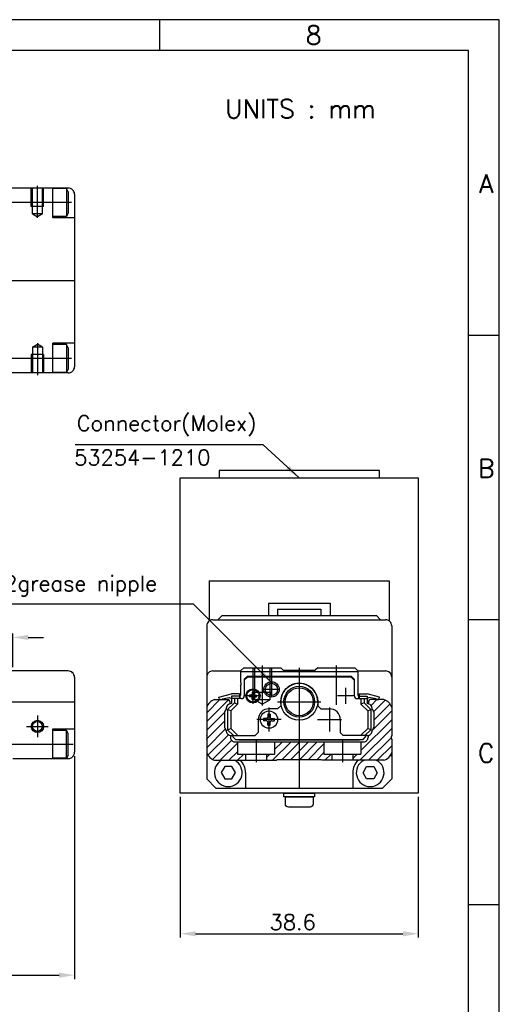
# Model space of a CAD drawing. Extents: x -129 to 281, y -129 to 158.
# Tile 7 of 7: x 204 to 281, y -2 to 158. Entities that reach past the tile are written whole.
import ezdxf
from ezdxf.enums import TextEntityAlignment as Align
from ezdxf.lldxf.tags import DXFTag

# ---------------------------------------------------------------- set-up
doc = ezdxf.new("R2010")
doc.units = 0
doc.header["$MEASUREMENT"] = 0
for name, color, linetype in [('CENTER', 1, 'CENTER'), ('DIMS', 6, 'Continuous'), ('OBJECT', 7, 'Continuous')]:
    doc.layers.add(name, color=color, linetype=linetype)
doc.styles.get("Standard").update_dxf_attribs({"font": 'simplex.shx', "bigfont": 'bigfont.shx'})
tags = doc.linetypes.add('CENTER', pattern=[17.5, 13, -1.5, 1.5, -1.5]).pattern_tags.tags
tags[10:11] = [DXFTag(74, 4), DXFTag(75, 0), DXFTag(340, '0'), DXFTag(46, 1.0), DXFTag(50, 0.0), DXFTag(44, 0.0), DXFTag(45, 0.0)]
tags[8:9] = [DXFTag(74, 4), DXFTag(75, 0), DXFTag(340, '0'), DXFTag(46, 1.0), DXFTag(50, 0.0), DXFTag(44, 0.0), DXFTag(45, 0.0)]
tags[6:7] = [DXFTag(74, 4), DXFTag(75, 0), DXFTag(340, '0'), DXFTag(46, 1.0), DXFTag(50, 0.0), DXFTag(44, 0.0), DXFTag(45, 0.0)]
tags[4:5] = [DXFTag(74, 4), DXFTag(75, 0), DXFTag(340, '0'), DXFTag(46, 1.0), DXFTag(50, 0.0), DXFTag(44, 0.0), DXFTag(45, 0.0)]
tags = doc.linetypes.add('HIDDEN', pattern=[9.525, 6.35, -3.175]).pattern_tags.tags
tags[6:7] = [DXFTag(74, 4), DXFTag(75, 0), DXFTag(340, '0'), DXFTag(46, 1.0), DXFTag(50, 0.0), DXFTag(44, 0.0), DXFTag(45, 0.0)]
tags[4:5] = [DXFTag(74, 4), DXFTag(75, 0), DXFTag(340, '0'), DXFTag(46, 1.0), DXFTag(50, 0.0), DXFTag(44, 0.0), DXFTag(45, 0.0)]
doc.dimstyles.get("Standard").update_dxf_attribs({"dimtxt": 2.5, "dimasz": 2.5, "dimexe": 0.625, "dimexo": 0.625, "dimtad": 1, "dimdec": 3, "dimdsep": 46, "dimtxsty": 'Standard', "dimcen": 2.5, "dimadec": 0, "dimazin": 0, "dimtfac": 1, "dimtdec": 3, "dimtofl": 0, "dimtmove": 0, "dimatfit": 3, "dimfxl": 1, "dimtolj": 1, "dimtzin": 0, "dimarcsym": 0})

# ---------------------------------------------------------------- blocks, each defined once
blk = doc.blocks.new('*D9')
at = {"layer": 'DEFPOINTS', "color": 0}
for p in [(-66.57, 41.06), (212.43, 38.77), (212.43, 2.63)]:
    blk.add_point(p, dxfattribs=at)
at = {"layer": 'DIMS', "color": 0}
for p, q in [((-66.57, 40.43), (-66.57, 2.01)), ((212.43, 38.15), (212.43, 2.01)), ((-64.07, 2.63), (209.93, 2.63))]:
    blk.add_line(p, q, dxfattribs=at)
for points in [[(-64.07, 3.05), (-64.07, 2.21), (-66.57, 2.63)], [(209.93, 3.05), (209.93, 2.21), (212.43, 2.63)]]:
    blk.add_solid(points, dxfattribs=at)
at = {"layer": 'DIMS', "color": 0, "insert": (77.65, 4.51), "char_height": 2.5, "attachment_point": 5}
blk.add_mtext('\\A1;TOTAL L', dxfattribs=at)
blk = doc.blocks.new('*D35')
at = {"layer": 'DEFPOINTS', "color": 0}
for p in [(229.56, 32.17), (268.16, 32.17), (268.16, 9.35)]:
    blk.add_point(p, dxfattribs=at)
at = {"layer": 'DIMS', "color": 0}
for p, q in [((229.56, 31.55), (229.56, 8.72)), ((268.16, 31.55), (268.16, 8.72)), ((232.06, 9.35), (265.66, 9.35))]:
    blk.add_line(p, q, dxfattribs=at)
for points in [[(232.06, 9.77), (232.06, 8.93), (229.56, 9.35)], [(265.66, 9.77), (265.66, 8.93), (268.16, 9.35)]]:
    blk.add_solid(points, dxfattribs=at)
at = {"layer": 'DIMS', "color": 0, "insert": (247.8, 11.22), "char_height": 2.5, "attachment_point": 5}
blk.add_mtext('\\A1;38.6', dxfattribs=at)
blk = doc.blocks.new('*D38')
at = {"layer": 'DEFPOINTS', "color": 0}
for p in [(202.43, 57.41), (197.43, 51.97), (202.43, 51.97)]:
    blk.add_point(p, dxfattribs=at)
at = {"layer": 'DIMS', "color": 0}
for p, q in [((197.43, 52.6), (197.43, 58.03)), ((202.43, 52.6), (202.43, 58.03)), ((194.93, 57.41), (192.43, 57.41)), ((204.93, 57.41), (207.43, 57.41))]:
    blk.add_line(p, q, dxfattribs=at)
for points in [[(194.93, 57.82), (194.93, 56.99), (197.43, 57.41)], [(204.93, 57.82), (204.93, 56.99), (202.43, 57.41)]]:
    blk.add_solid(points, dxfattribs=at)
at = {"layer": 'DIMS', "color": 0, "insert": (199.93, 59.28), "char_height": 2.5, "attachment_point": 5}
blk.add_mtext('\\A1;5', dxfattribs=at)

msp = doc.modelspace()

# ---------------------------------------------------------------- hatches: boundary and pattern name
at = {"layer": 'OBJECT'}
h = msp.add_hatch(dxfattribs=at)
h.set_pattern_fill('ANSI31', color=256, scale=8, style=0)
h.set_pattern_definition([(45, (2, 0), (-0.7071068, 0.7071068), [])])
h.paths.add_polyline_path([(263.8559, 41.4727), (263.8554, 46.0472, 0.23827831), (262.5799, 47.3227), (260.3448, 47.3227, 0.12255443), (260.1057, 47.0837), (260.1057, 46.627, -0.34769732), (260.6957, 45.7648), (260.8197, 45.6314, -0.19110518), (260.9557, 45.2887), (260.9557, 42.8573), (260.6853, 42.4671, -0.4098314), (260.0122, 41.4957), (260.0054, 41.4859), (260.0054, 41.1748, -0.41594097), (259.3033, 40.4727), (258.8554, 40.4727), (258.8554, 38.4727), (257.5554, 38.4727), (257.5554, 37.4727), (262.5799, 37.4727, 0.23827573), (263.8554, 38.7482), (263.8554, 40.8735, -0.33279376)])
h.paths.add_polyline_path([(252.8554, 40.4727), (244.8554, 40.4727), (244.8554, 38.4727), (243.5554, 38.4727), (243.5554, 37.4727), (245.1554, 37.4727, -0.16227636), (245.4554, 37.5727), (252.2554, 37.5727, -0.16227636), (252.5554, 37.4727), (254.1554, 37.4727), (254.1554, 38.4727), (252.8554, 38.4727)])
h.paths.add_polyline_path([(237.706, 41.4837), (237.6975, 41.496, -0.37951521), (237.0157, 42.3811), (236.7557, 42.6608), (236.7557, 45.2848, -0.19371467), (236.8924, 45.6323), (237.0157, 45.7648, -0.34770624), (237.6057, 46.627), (237.6057, 47.0829, 0.12293028), (237.366, 47.3227), (235.1309, 47.3227, 0.23827833), (233.8554, 46.0472), (233.8554, 41.4727, -0.33331356), (233.8554, 40.8727), (233.8554, 38.7483, 0.23828864), (235.1309, 37.4727), (240.1554, 37.4727), (240.1554, 38.4727), (238.8554, 38.4727), (238.8554, 40.4727), (238.4075, 40.4727, -0.42693006), (237.706, 41.2009)])

# ---------------------------------------------------------------- linework, layer by layer
at = {"layer": 'CENTER'}
for p, q in [((206.4265, 125.4407), (206.4265, 130.6351)), ((211.9682, 127.935), (198.4265, 127.935)), ((-64.2735, 115.285), (212.4265, 115.285)), ((206.4265, 105.1293), (206.4265, 99.935)), ((211.9682, 102.635), (198.4265, 102.635)), ((242.8554, 52.873), (242.8554, 46.3574)), ((254.8554, 52.873), (254.8554, 46.4466)), ((248.8554, 52.473), (248.8554, 32.973)), ((244.3554, 50.1833), (244.3554, 47.723)), ((242.6554, 47.923), (240.0554, 47.923)), ((241.3554, 49.223), (241.3554, 46.623)), ((245.6054, 48.973), (243.1054, 48.973)), ((257.6554, 47.923), (255.0554, 47.923)), ((256.3554, 49.223), (256.3554, 46.623)), ((-64.2735, 46.973), (212.4265, 46.973)), ((245.3554, 46.973), (252.3554, 46.973)), ((206.4265, 44.723), (206.4265, 41.223)), ((243.9554, 46.023), (243.9554, 42.123)), ((253.7554, 46.023), (253.7554, 42.123)), ((245.9054, 44.073), (242.0054, 44.073)), ((251.8054, 44.073), (255.7054, 44.073)), ((204.6765, 42.973), (208.1765, 42.973)), ((198.9265, 40.073), (212.1904, 40.073)), ((241.8551, 40.7727), (241.8551, 37.1727)), ((255.8551, 40.7727), (255.8551, 37.1727))]:
    msp.add_line(p, q, dxfattribs=at)
at = {"layer": 'DIMS'}
msp.add_lwpolyline([(-128.7157, -129.4208), (281.2843, -129.4208), (281.2843, 157.5792), (-128.7157, 157.5792)], close=True, dxfattribs=at)
msp.add_lwpolyline([(261.8554, 83.273), (261.8554, 84.473), (235.8554, 84.473), (235.8554, 83.273)], dxfattribs=at)
at = {"layer": 'OBJECT'}
for p, q in [((226.2843, 152.5792), (226.2843, 157.5792)), ((211.4265, 130.285), (165.387, 130.285)), ((212.4265, 129.285), (212.4265, 101.285)), ((276.2843, 106.4125), (281.2843, 106.4125)), ((211.4265, 100.285), (160.3412, 100.285)), ((234.2554, 66.573), (263.4554, 66.573)), ((234.2554, 66.573), (234.2554, 60.073)), ((263.4554, 66.573), (263.4554, 60.073)), ((243.8554, 62.973), (253.8554, 62.973)), ((243.8554, 62.973), (243.8554, 60.973)), ((253.8554, 62.973), (253.8554, 60.973)), ((235.6554, 60.273), (236.3554, 60.973)), ((236.3554, 60.973), (261.3554, 60.973)), ((245.3554, 61.973), (252.3554, 61.973)), ((245.3554, 61.973), (245.3554, 60.973)), ((252.3554, 61.973), (252.3554, 60.973)), ((261.3554, 60.973), (262.0554, 60.273)), ((233.8554, 59.273), (233.8551, 50.973)), ((234.8554, 60.273), (262.8554, 60.273)), ((263.8554, 59.273), (263.8554, 50.973)), ((281.2843, 60.2459), (276.2843, 60.2459)), ((211.4265, 51.973), (197.4265, 51.973)), ((234.8551, 51.973), (239.3554, 51.973)), ((239.3554, 51.973), (239.8554, 52.473)), ((239.3554, 51.973), (239.3554, 50.173)), ((239.3554, 51.873), (258.3554, 51.873)), ((239.8554, 52.473), (245.8554, 52.473)), ((239.9554, 50.623), (240.4554, 51.123)), ((240.4554, 51.123), (257.2554, 51.123)), ((245.8554, 52.473), (246.2554, 52.073)), ((246.2554, 52.073), (251.4554, 52.073)), ((251.8554, 52.473), (251.4554, 52.073)), ((251.8554, 52.473), (257.8554, 52.473)), ((257.7554, 50.623), (257.2554, 51.123)), ((257.8554, 52.473), (258.3554, 51.973)), ((258.3554, 51.973), (262.8554, 51.973)), ((258.3554, 51.973), (258.3554, 47.973)), ((212.4265, 50.973), (212.4265, 38.773)), ((233.8551, 50.973), (233.8551, 41.4727)), ((239.3554, 49.573), (239.3554, 47.973)), ((240.4554, 50.981), (239.9554, 50.481)), ((239.9554, 50.623), (239.9554, 47.973)), ((257.2554, 50.981), (240.4554, 50.981)), ((257.2554, 50.981), (257.7554, 50.481)), ((257.7554, 50.623), (257.7554, 47.973)), ((263.8551, 50.9394), (263.8551, 41.472)), ((235.8403, 47.7331), (237.8554, 48.273)), ((239.1554, 48.273), (237.8554, 48.273)), ((239.1554, 48.273), (239.1554, 47.473)), ((239.3554, 47.973), (239.2554, 47.973)), ((239.2554, 47.973), (239.2554, 47.473)), ((241.0887, 48.0563), (240.7704, 48.0563)), ((241.2221, 48.508), (241.2221, 48.1897)), ((241.4888, 48.508), (241.4888, 48.1897)), ((241.6221, 48.0563), (241.9404, 48.0563)), ((258.3554, 47.973), (258.4554, 47.973)), ((258.4554, 47.973), (258.4554, 47.473)), ((258.5554, 48.273), (258.5554, 47.473)), ((258.5554, 48.273), (259.8554, 48.273)), ((261.8705, 47.7331), (259.8554, 48.273)), ((235.1306, 47.3227), (237.3657, 47.3227)), ((235.914, 47.4583), (235.8403, 47.7331)), ((236.3991, 47.4669), (237.5227, 47.6651)), ((237.2554, 45.7066), (238.3554, 46.8067)), ((237.5227, 47.6651), (237.8554, 47.473)), ((237.6054, 47.0829), (237.6054, 46.627)), ((237.7554, 45.4995), (238.8554, 46.5995)), ((237.8554, 47.873), (237.8554, 47.473)), ((239.1554, 47.873), (237.8554, 47.873)), ((239.4554, 47.473), (237.8554, 47.473)), ((237.8554, 47.473), (237.8554, 46.665)), ((238.3554, 47.473), (238.3554, 46.8067)), ((238.3554, 46.8067), (238.8554, 46.5996)), ((238.8554, 47.473), (238.8554, 46.5996)), ((241.0887, 47.7897), (240.7704, 47.7897)), ((241.2221, 47.338), (241.2221, 47.6563)), ((241.4888, 47.338), (241.4888, 47.6563)), ((241.6221, 47.7897), (241.9404, 47.7897)), ((245.8554, 46.323), (245.3554, 45.823)), ((245.8554, 46.9826), (245.8554, 46.323)), ((251.8554, 46.973), (251.8554, 46.323)), ((251.8554, 46.323), (252.3554, 45.823)), ((258.2554, 47.473), (259.8554, 47.473)), ((258.5554, 47.873), (259.8554, 47.873)), ((258.8554, 47.473), (258.8554, 46.5996)), ((259.3554, 46.8067), (258.8554, 46.5996)), ((259.9554, 45.4995), (258.8554, 46.5995)), ((259.3554, 47.473), (259.3554, 46.8067)), ((260.4554, 45.7066), (259.3554, 46.8067)), ((259.8554, 47.873), (259.8554, 47.473)), ((260.1881, 47.6651), (259.8554, 47.473)), ((259.8554, 47.473), (259.8554, 46.665)), ((260.1054, 47.0837), (260.1054, 46.627)), ((261.3118, 47.4669), (260.1881, 47.6651)), ((262.5796, 47.3227), (260.3446, 47.3227)), ((261.7969, 47.4583), (261.8705, 47.7331)), ((236.7554, 45.2887), (236.7554, 42.8573)), ((237.0154, 45.7648), (236.8893, 45.6291)), ((237.7554, 45.4996), (237.2554, 45.7067)), ((237.2554, 45.7066), (237.2554, 42.4394)), ((237.7554, 45.4995), (237.7554, 42.6465)), ((243.7554, 44.9505), (243.7554, 44.473)), ((245.3554, 45.823), (243.9554, 45.823)), ((244.1554, 44.9505), (244.1554, 44.473)), ((252.3554, 45.823), (253.7554, 45.823)), ((259.9554, 45.4996), (260.4554, 45.7067)), ((259.9554, 45.4995), (259.9554, 42.6465)), ((260.4554, 45.7066), (260.4554, 42.4394)), ((260.6954, 45.7648), (260.8216, 45.6291)), ((260.9554, 45.2887), (260.9554, 42.8573)), ((242.2054, 44.073), (242.2054, 41.981)), ((243.5554, 44.273), (243.0779, 44.273)), ((243.5554, 43.873), (243.0779, 43.873)), ((243.7554, 43.1955), (243.7554, 43.673)), ((244.1554, 43.1955), (244.1554, 43.673)), ((244.3554, 44.273), (244.8329, 44.273)), ((244.3554, 43.873), (244.8329, 43.873)), ((255.5054, 44.073), (255.5054, 41.981)), ((208.9265, 37.773), (208.9265, 42.573)), ((208.9265, 42.573), (212.4265, 42.573)), ((211.1378, 42.323), (208.9265, 42.323)), ((211.1378, 37.823), (211.1378, 42.323)), ((211.4264, 41.8232), (211.1379, 42.323)), ((211.4265, 38.323), (211.4265, 41.823)), ((237.0154, 42.3812), (236.8893, 42.5168)), ((237.2554, 42.4394), (237.7554, 42.6465)), ((237.2554, 42.4394), (238.2138, 41.481)), ((237.7554, 42.6465), (238.9209, 41.481)), ((242.2054, 41.981), (241.7054, 41.481)), ((255.5054, 41.981), (256.0054, 41.481)), ((259.9554, 42.6465), (258.79, 41.481)), ((260.4554, 42.4394), (259.4971, 41.481)), ((260.4554, 42.4394), (259.9554, 42.6465)), ((260.6954, 42.3812), (260.8216, 42.5168)), ((233.8551, 40.8727), (233.8551, 38.7482)), ((237.7057, 41.4944), (237.7057, 41.1727)), ((237.8554, 41.481), (241.7054, 41.481)), ((238.1054, 41.481), (238.1054, 41.273)), ((238.5054, 40.873), (238.1054, 41.273)), ((238.4051, 40.4727), (259.3051, 40.4727)), ((238.5054, 40.873), (259.2054, 40.873)), ((239.2554, 40.773), (258.4554, 40.773)), ((259.8554, 41.481), (256.0054, 41.481)), ((259.2054, 40.873), (259.6054, 41.273)), ((259.6054, 41.481), (259.6054, 41.273)), ((260.0051, 41.4944), (260.0051, 41.1727)), ((263.8551, 40.8735), (263.8551, 38.7482)), ((211.4265, 38.3233), (211.1377, 37.823)), ((233.8551, 38.7482), (233.8551, 34.473)), ((263.8551, 38.7482), (263.8551, 34.473)), ((202.4265, 37.773), (211.4265, 37.773)), ((211.1378, 37.823), (208.9265, 37.823)), ((234.0846, 38.273), (233.8551, 38.273)), ((235.1306, 37.4727), (245.1551, 37.4727)), ((252.2551, 37.5727), (245.4551, 37.5727)), ((262.5796, 37.4727), (252.5551, 37.4727)), ((263.6268, 38.2697), (263.8563, 38.2697)), ((240.1554, 35.473), (240.1554, 32.973)), ((257.5554, 35.4711), (257.5549, 32.9711)), ((235.3551, 32.973), (233.8551, 34.473)), ((262.3551, 32.973), (263.8551, 34.473)), ((235.3551, 32.973), (262.3551, 32.973)), ((276.2843, 14.0792), (281.2843, 14.0792))]:
    msp.add_line(p, q, dxfattribs=at)
at = {"layer": 'OBJECT', "linetype": 'HIDDEN', "ltscale": 0.5}
for p, q in [((205.4265, 127.285), (205.4265, 130.285)), ((205.6265, 126.085), (205.6265, 130.285)), ((207.2265, 126.085), (207.2265, 130.285)), ((207.4265, 127.285), (207.4265, 130.285)), ((208.9265, 125.435), (208.9265, 130.285)), ((211.1377, 130.185), (208.9265, 130.185)), ((211.4265, 129.6848), (211.1376, 130.185)), ((211.1377, 130.185), (211.1377, 125.685)), ((211.4265, 129.685), (211.4265, 126.185)), ((207.4265, 127.285), (205.4265, 127.285)), ((211.4264, 126.1848), (211.1379, 125.685)), ((205.6265, 126.0851), (206.4265, 125.6232)), ((207.2265, 126.085), (205.6265, 126.085)), ((207.2265, 126.085), (206.4265, 125.6232)), ((211.1377, 125.685), (208.9265, 125.685)), ((212.4265, 125.435), (208.9265, 125.435)), ((205.6265, 104.485), (206.4265, 104.9469)), ((205.6265, 104.485), (205.6265, 100.285)), ((207.2265, 104.485), (205.6265, 104.485)), ((207.2265, 104.4851), (206.4265, 104.9469)), ((207.2265, 104.485), (207.2265, 100.285)), ((208.9265, 100.285), (208.9265, 105.135)), ((212.4265, 105.135), (208.9265, 105.135)), ((211.1377, 104.885), (208.9265, 104.885)), ((211.4265, 104.3848), (211.1376, 104.885)), ((211.1377, 104.885), (211.1377, 100.385)), ((211.4265, 104.385), (211.4265, 100.885)), ((205.4265, 103.285), (205.4265, 100.285)), ((207.4265, 103.285), (205.4265, 103.285)), ((207.4265, 103.285), (207.4265, 100.285)), ((211.4264, 100.8848), (211.1379, 100.385)), ((211.1377, 100.385), (208.9265, 100.385)), ((241.3554, 52.473), (241.3554, 48.473)), ((241.6259, 52.473), (241.6259, 47.273)), ((244.0849, 52.473), (244.0849, 47.273)), ((244.3554, 52.473), (244.3554, 48.473)), ((244.3554, 48.473), (241.3554, 48.473)), ((241.6259, 48.0045), (241.3554, 48.473)), ((244.0849, 48.0045), (244.3554, 48.473)), ((244.0849, 47.273), (241.6259, 47.273)), ((242.8554, 46.5632), (241.6259, 47.273)), ((242.8554, 46.5632), (244.0849, 47.273))]:
    msp.add_line(p, q, dxfattribs=at)
at = {"layer": 'OBJECT', "ltscale": 0.5}
for p, q in [((238.8551, 40.4727), (238.8551, 38.4727)), ((244.8551, 40.4727), (244.8551, 38.4727)), ((252.8551, 40.4727), (252.8551, 38.4727)), ((258.8551, 40.4727), (258.8551, 38.4727)), ((238.8551, 38.4727), (244.8551, 38.4727)), ((240.1551, 38.4727), (240.1551, 37.4727)), ((243.5551, 38.4727), (243.5551, 37.4727)), ((252.8551, 38.4727), (258.8551, 38.4727)), ((254.1551, 38.4727), (254.1551, 37.4727)), ((257.5551, 38.4727), (257.5551, 37.4727))]:
    msp.add_line(p, q, dxfattribs=at)
at = {"layer": 'OBJECT'}
for points in [[(-123.7157, -124.4208), (276.2843, -124.4208), (276.2843, 152.5792), (-123.7157, 152.5792)], [(268.1554, 32.173), (229.5554, 32.173), (229.5554, 83.273), (268.1554, 83.273)], [(236.7781, 36.473), (236.2007, 35.473), (236.7781, 34.473), (237.9328, 34.473), (238.5101, 35.473), (237.9328, 36.473)], [(260.933, 36.4703), (261.5101, 35.4702), (260.9325, 34.4703), (259.7778, 34.4706), (259.2007, 35.4707), (259.7783, 36.4706)], [(246.3554, 32.173), (251.3554, 32.173), (251.3554, 31.573), (246.3554, 31.573)]]:
    msp.add_lwpolyline(points, close=True, dxfattribs=at)
msp.add_lwpolyline([(246.6054, 31.573), (251.1054, 31.573), (251.1054, 30.373, -0.41421356), (250.6054, 29.873), (247.1054, 29.873, -0.41421356), (246.6054, 30.373)], format="xyb", close=True, dxfattribs=at)
for centre, radius in [((244.3554, 48.973), 1.25), ((244.3554, 48.973), 1), ((248.8554, 46.973), 3), ((241.3554, 47.923), 1.15), ((241.3554, 47.923), 1), ((248.8554, 46.973), 2.5), ((248.8554, 46.973), 2.2615), ((243.9554, 44.073), 1.4), ((206.4265, 42.973), 0.8)]:
    msp.add_circle(centre, radius, dxfattribs=at)
at = {"layer": 'OBJECT', "linetype": 'HIDDEN', "ltscale": 0.5}
msp.add_circle((206.4265, 42.973), 1, dxfattribs=at)
at = {"layer": 'OBJECT'}
for centre, radius, start, end in [((211.4265, 129.285), 1, 0, 90.000003), ((211.4265, 101.285), 1, 269.999997, 0), ((234.8554, 59.273), 1, 90.000003, 180.000005), ((262.8554, 59.273), 1, 0, 90.000003), ((211.4265, 50.973), 1, 0, 90.000003), ((234.8551, 50.973), 1, 90.000003, 180.000005), ((262.8554, 50.973), 1, 0, 90.000003), ((238.9554, 49.873), 0.5, 323.129515, 36.870478), ((248.8554, 46.973), 3, 0, 180.000005), ((239.4554, 47.973), 0.5, 269.999997, 0.000009), ((241.3554, 47.923), 0.6, 167.160411, 192.839586), ((241.0887, 48.1897), 0.1333, 269.999997, 0.000009), ((241.3554, 47.923), 0.6, 77.160408, 102.839583), ((241.6221, 48.1897), 0.1333, 180.000009, 269.999997), ((241.3554, 47.923), 0.6, 347.160414, 12.839589), ((258.2554, 47.973), 0.5, 179.999991, 270.000001), ((235.7552, 45.4227), 2, 108.194875, 161.805132), ((236.1554, 47.523), 0.25, 195.000006, 347.040022), ((237.8554, 45.823), 0.842, 90.000003, 183.96131), ((237.0052, 46.7227), 0.7, 30.962928, 58.996797), ((241.0887, 47.6563), 0.1333, 359.999995, 89.999996), ((241.3554, 47.923), 0.6, 257.160417, 282.839592), ((241.6221, 47.6563), 0.1333, 89.999996, 180.000005), ((259.8554, 45.823), 0.842, 356.03869, 90.000003), ((260.7051, 46.7227), 0.7, 121.003208, 148.952205), ((261.5554, 47.523), 0.25, 192.959978, 344.999994), ((261.9551, 45.4227), 2, 18.194873, 71.80513), ((237.2554, 45.2887), 0.5, 137.079998, 180.000005), ((243.9554, 44.073), 1.75, 90.000003, 180.000005), ((243.9554, 44.073), 0.9, 77.160408, 102.839583), ((253.7554, 44.073), 1.75, 0, 90.000003), ((260.4554, 45.2887), 0.5, 0, 42.92), ((243.9554, 44.073), 0.9, 167.160411, 192.839586), ((243.5554, 44.473), 0.2, 269.999997, 0.000009), ((243.5554, 43.673), 0.2, 359.999995, 89.999996), ((243.9554, 44.073), 0.9, 257.160417, 282.839592), ((244.3554, 44.473), 0.2, 180.000009, 269.999997), ((244.3554, 43.673), 0.2, 89.999996, 180.000005), ((243.9554, 44.073), 0.9, 347.160414, 12.839589), ((237.2554, 42.8573), 0.5, 179.999991, 222.919999), ((237.8554, 42.323), 0.842, 176.038687, 270.000001), ((259.8554, 42.323), 0.842, 269.999997, 3.961313), ((260.4554, 42.8573), 0.5, 317.08, 0), ((233.4551, 41.1727), 0.5, 323.132439, 36.867568), ((238.4051, 41.1727), 0.7, 179.999991, 270.000001), ((239.2554, 41.273), 0.5, 233.130875, 269.999997), ((258.4554, 41.273), 0.5, 269.999997, 306.868877), ((259.3051, 41.1727), 0.7, 269.999997, 0), ((264.2557, 41.1727), 0.5, 143.132432, 216.867561), ((211.4265, 38.773), 1, 269.999997, 0), ((235.7552, 39.3727), 2, 198.194868, 251.805125), ((261.9551, 39.3727), 2, 288.19487, 341.805127), ((237.3554, 35.473), 2.25, 117.281943, 62.718057), ((237.3554, 35.473), 2.8, 0, 45.576327), ((245.4551, 37.0727), 0.5, 90.000003, 126.87034), ((252.2551, 37.0727), 0.5, 53.130102, 90.000003), ((260.3554, 35.4705), 2.8, 134.410961, 179.987288), ((260.3554, 35.4705), 2.25, 117.269231, 62.705345)]:
    msp.add_arc(centre, radius, start, end, dxfattribs=at)

# ---------------------------------------------------------------- texts
at = {"layer": 'DIMS', "char_height": 2.5, "attachment_point": 7}
for s, insert in [('  Connector(Molex)\\P    ', (209.371, 85.8802)), ('53254-1210    ', (212.3815, 85.3249)), ('%%C2grease nipple', (198.9116, 64.0725))]:
    msp.add_mtext(s, dxfattribs=dict(at, insert=insert))
at = {"layer": 'OBJECT'}
for s, p in [('8', (251.1967, 153.5792)), ('A', (279.1551, 129.4959)), ('B', (279.1551, 83.3292)), ('C', (279.1551, 37.1625))]:
    msp.add_text(s, height=3, dxfattribs=at).set_placement(p, align=Align.CENTER)
at = {"layer": 'OBJECT', "insert": (236.84, 141.6124), "char_height": 3, "attachment_point": 7}
msp.add_mtext('UNITS : mm', dxfattribs=at)

# ---------------------------------------------------------------- dimensions: what is measured, and where the dimension line sits
at = {"layer": 'DIMS'}
for base, p1, p2, picture, middle in [((202.4265, 57.4069), (197.4265, 51.973), (202.4265, 51.973), '*D38', (199.9265, 59.2819)), ((268.1554, 9.3493), (229.5554, 32.173), (268.1554, 32.173), '*D35', (247.8049, 9.3493))]:
    dim = msp.add_linear_dim(base=base, p1=p1, p2=p2, dimstyle='Standard', dxfattribs=at)
    dim.commit()
    dim.dimension.update_dxf_attribs({"geometry": picture, "text_midpoint": middle})
dim = msp.add_linear_dim(base=(212.4265, 2.6307), p1=(-66.5735, 41.0591), p2=(212.4265, 38.773), text='TOTAL L', dimstyle='Standard', dxfattribs=at)
dim.commit()
dim.dimension.update_dxf_attribs({"geometry": '*D9', "text_midpoint": (77.6457, 2.6307)})

# ---------------------------------------------------------------- leaders
for points in [[(248.8554, 83.273), (242.9865, 88.6355), (212.5573, 88.6355)], [(244.4761, 49.9657), (231.7202, 62.798), (200.6558, 62.798)]]:
    msp.add_leader(points, dimstyle='Standard', override={"dimgap": 0.625, "dimtad": 0}, dxfattribs=at)

doc.saveas('drawing.dxf')
